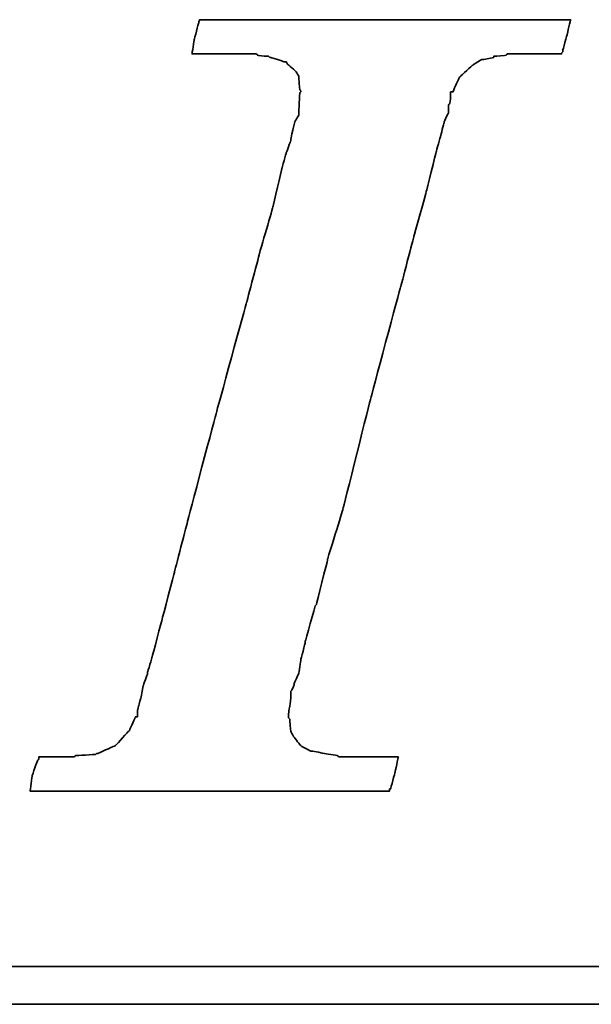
# Model space of a CAD drawing. Extents: x 26 to 247, y 51 to 173.
# Tile 33 of 50: x 174.65 to 176.75, y 119.98 to 123.61. Entities that reach past the tile are written whole.
import ezdxf

# ---------------------------------------------------------------- set-up
doc = ezdxf.new("R2010")
doc.units = 0
doc.header["$MEASUREMENT"] = 0
doc.layers.add('DIM', color=4, linetype='CONTINUOUS')
doc.layers.add('layer 1', color=7, linetype='CONTINUOUS')

# ---------------------------------------------------------------- blocks, each defined once
blk = doc.blocks.new('TBI MOTION logo(完整正式版)')
at = {"layer": 'layer 1', "color": 22, "lineweight": 35}
for points, knots in [([(-40.59125, -7.94375), (-40.59125, -7.94375), (-40.97375, -7.94375), (-40.97375, -7.94375), (-40.97375, -7.94375), (-40.97375, -7.94375), (-41.38125, -7.94375), (-41.38125, -7.94375), (-41.38125, -7.94375), (-41.38125, -7.94375), (-41.54875, -7.94375), (-41.54875, -7.94375), (-41.54875, -7.94375), (-41.54875, -7.94375), (-41.59875, -7.94375), (-41.59875, -7.94375), (-41.59875, -7.94375), (-41.59875, -7.94375), (-41.88375, -7.94375), (-41.88375, -7.94375), (-41.88375, -7.94375), (-41.88375, -7.94375), (-41.90875, -7.91875), (-41.90875, -7.91875), (-41.90875, -7.91875), (-41.90875, -7.91875), (-42.19875, -7.87125), (-42.19875, -7.87125), (-42.19875, -7.87125), (-42.19875, -7.87125), (-42.43875, -7.82375), (-42.43875, -7.82375), (-42.43875, -7.82375), (-42.43875, -7.82375), (-42.45875, -7.82375), (-42.45875, -7.82375), (-42.45875, -7.82375), (-42.45875, -7.82375), (-42.48625, -7.82375), (-42.48625, -7.82375), (-42.48625, -7.82375), (-42.48625, -7.82375), (-42.67625, -7.72375), (-42.67625, -7.72375), (-42.67625, -7.72375), (-42.67625, -7.72375), (-42.70125, -7.70375), (-42.70125, -7.70375), (-42.70125, -7.70375), (-42.70125, -7.70375), (-42.72375, -7.67875), (-42.72375, -7.67875), (-42.72375, -7.67875), (-42.72375, -7.67875), (-42.86875, -7.48875), (-42.86875, -7.48875), (-42.86875, -7.48875), (-42.86875, -7.48875), (-42.89375, -7.43875), (-42.89375, -7.43875), (-42.89375, -7.43875), (-42.89375, -7.43875), (-42.91875, -7.38875), (-42.91875, -7.38875), (-42.91875, -7.38875), (-42.91875, -7.38875), (-42.93875, -7.12875), (-42.93875, -7.12875), (-42.93875, -7.12875), (-42.93875, -7.12875), (-42.96375, -7.10375), (-42.96375, -7.10375), (-42.96375, -7.10375), (-42.96375, -7.10375), (-42.96375, -7.05375), (-42.96375, -7.05375), (-42.96375, -7.05375), (-42.96375, -7.05375), (-42.96375, -7.00875), (-42.96375, -7.00875), (-42.96375, -7.00875), (-42.96375, -7.00875), (-42.91875, -6.69625), (-42.91875, -6.69625), (-42.91875, -6.69625), (-42.91875, -6.69625), (-42.91875, -6.62375), (-42.91875, -6.62375), (-42.91875, -6.62375), (-42.91875, -6.62375), (-42.91875, -6.59625), (-42.91875, -6.59625), (-42.91875, -6.59625), (-42.91875, -6.59625), (-42.91875, -6.57375), (-42.91875, -6.57375), (-42.91875, -6.57375), (-42.91875, -6.57375), (-42.91875, -6.52875), (-42.91875, -6.52875), (-42.91875, -6.52875), (-42.91875, -6.52875), (-42.89375, -6.50375), (-42.89375, -6.50375), (-42.89375, -6.50375), (-42.89375, -6.50375), (-42.84375, -6.38375), (-42.84375, -6.38375), (-42.84375, -6.38375), (-42.84375, -6.38375), (-42.84375, -6.35875), (-42.84375, -6.35875), (-42.84375, -6.35875), (-42.84375, -6.35875), (-42.74625, -6.14375), (-42.74625, -6.14375), (-42.74625, -6.14375), (-42.74625, -6.14375), (-42.70125, -5.85375), (-42.70125, -5.85375), (-42.70125, -5.85375), (-42.70125, -5.85375), (-42.60375, -5.47125), (-42.60375, -5.47125), (-42.60375, -5.47125), (-42.60375, -5.47125), (-42.60375, -5.44875), (-42.60375, -5.44875), (-42.60375, -5.44875), (-42.60375, -5.44875), (-42.38875, -4.67875), (-42.38875, -4.67875), (-42.38875, -4.67875), (-42.38875, -4.67875), (-42.36375, -4.65375), (-42.36375, -4.65375), (-42.36375, -4.65375), (-42.36375, -4.65375), (-42.12375, -3.69625), (-42.12375, -3.69625), (-42.12375, -3.69625), (-42.12375, -3.69625), (-42.12375, -3.67374), (-42.12375, -3.67374), (-42.12375, -3.67374), (-42.12375, -3.67374), (-41.78875, -2.59374), (-41.78875, -2.59374), (-41.78875, -2.59374), (-41.78875, -2.59374), (-41.18875, -0.19375), (-41.18875, -0.19375), (-41.18875, -0.19375), (-41.18875, -0.19375), (-40.54375, 2.20624), (-40.54375, 2.20624), (-40.54375, 2.20624), (-40.54375, 2.20624), (-40.25375, 3.30875), (-40.25375, 3.30875), (-40.25375, 3.30875), (-40.25375, 3.30875), (-39.98875, 4.27125), (-39.98875, 4.27125), (-39.98875, 4.27125), (-39.98875, 4.27125), (-39.77375, 5.13125), (-39.77375, 5.13125), (-39.77375, 5.13125), (-39.77375, 5.13125), (-39.67875, 5.47125), (-39.67875, 5.47125), (-39.67875, 5.47125), (-39.67875, 5.47125), (-39.60375, 5.75625), (-39.60375, 5.75625), (-39.60375, 5.75625), (-39.60375, 5.75625), (-39.60375, 5.78125), (-39.60375, 5.78125), (-39.60375, 5.78125), (-39.60375, 5.78125), (-39.50875, 5.97125), (-39.50875, 5.97125), (-39.50875, 5.97125), (-39.50875, 5.97125), (-39.50875, 6.13875), (-39.50875, 6.13875), (-39.50875, 6.13875), (-39.50875, 6.13875), (-39.48625, 6.16625), (-39.48625, 6.16625), (-39.48625, 6.16625), (-39.48625, 6.16625), (-39.46125, 6.28625), (-39.46125, 6.28625), (-39.46125, 6.28625), (-39.46125, 6.28625), (-39.46125, 6.42625), (-39.46125, 6.42625), (-39.46125, 6.42625), (-39.46125, 6.42625), (-39.41375, 6.42625), (-39.41375, 6.42625), (-39.41375, 6.42625), (-39.41375, 6.42625), (-39.29375, 6.69125), (-39.29375, 6.69125), (-39.29375, 6.69125), (-39.29375, 6.69125), (-39.26875, 6.74125), (-39.26875, 6.74125), (-39.26875, 6.74125), (-39.26875, 6.74125), (-39.24375, 6.76625), (-39.24375, 6.76625), (-39.24375, 6.76625), (-39.24375, 6.76625), (-38.98375, 7.00624), (-38.98375, 7.00624), (-38.98375, 7.00624), (-38.98375, 7.00624), (-38.95625, 7.02624), (-38.95625, 7.02624), (-38.95625, 7.02624), (-38.95625, 7.02624), (-38.78875, 7.12624), (-38.78875, 7.12624), (-38.78875, 7.12624), (-38.78875, 7.12624), (-38.76375, 7.12624), (-38.76375, 7.12624), (-38.76375, 7.12624), (-38.76375, 7.12624), (-38.74375, 7.12624), (-38.74375, 7.12624), (-38.74375, 7.12624), (-38.74375, 7.12624), (-38.52875, 7.17125), (-38.52875, 7.17125), (-38.52875, 7.17125), (-38.52875, 7.17125), (-38.52875, 7.19624), (-38.52875, 7.19624), (-38.52875, 7.19624), (-38.52875, 7.19624), (-38.50375, 7.19624), (-38.50375, 7.19624), (-38.50375, 7.19624), (-38.50375, 7.19624), (-38.26125, 7.21875), (-38.26125, 7.21875), (-38.26125, 7.21875), (-38.26125, 7.21875), (-38.23875, 7.24624), (-38.23875, 7.24624), (-38.23875, 7.24624), (-38.23875, 7.24624), (-38.21625, 7.24624), (-38.21625, 7.24624), (-38.21625, 7.24624), (-38.21625, 7.24624), (-38.18875, 7.24624), (-38.18875, 7.24624), (-38.18875, 7.24624), (-38.18875, 7.24624), (-37.90375, 7.24624), (-37.90375, 7.24624), (-37.90375, 7.24624), (-37.90375, 7.24624), (-37.85375, 7.24624), (-37.85375, 7.24624), (-37.85375, 7.24624), (-37.85375, 7.24624), (-37.75875, 7.24624), (-37.75875, 7.24624), (-37.75875, 7.24624), (-37.75875, 7.24624), (-37.42375, 7.24624), (-37.42375, 7.24624), (-37.42375, 7.24624), (-37.42375, 7.24624), (-37.08875, 7.24624), (-37.08875, 7.24624), (-37.08875, 7.24624), (-37.08875, 7.24624), (-37.06375, 7.24624), (-37.06375, 7.24624), (-37.06375, 7.24624), (-37.06375, 7.24624), (-37.06375, 7.26624), (-37.06375, 7.26624), (-37.06375, 7.26624), (-37.06375, 7.26624), (-37.03875, 7.29125), (-37.03875, 7.29125), (-37.03875, 7.29125), (-37.03875, 7.29125), (-37.03875, 7.31625), (-37.03875, 7.31625), (-37.03875, 7.31625), (-37.03875, 7.31625), (-36.94125, 7.67625), (-36.94125, 7.67625), (-36.94125, 7.67625), (-36.94125, 7.67625), (-36.86875, 7.98625), (-36.86875, 7.98625), (-36.86875, 7.98625), (-36.86875, 7.98625), (-36.98875, 7.98625), (-36.98875, 7.98625), (-36.98875, 7.98625), (-36.98875, 7.98625), (-37.42375, 7.98625), (-37.42375, 7.98625), (-37.42375, 7.98625), (-37.42375, 7.98625), (-37.94875, 7.98625), (-37.94875, 7.98625), (-37.94875, 7.98625), (-37.94875, 7.98625), (-38.57375, 7.98625), (-38.57375, 7.98625), (-38.57375, 7.98625), (-38.57375, 7.98625), (-39.29375, 7.98625), (-39.29375, 7.98625), (-39.29375, 7.98625), (-39.29375, 7.98625), (-40.82875, 7.98625), (-40.82875, 7.98625), (-40.82875, 7.98625), (-40.82875, 7.98625), (-42.36375, 7.98625), (-42.36375, 7.98625), (-42.36375, 7.98625), (-42.36375, 7.98625), (-43.08375, 7.98625), (-43.08375, 7.98625), (-43.08375, 7.98625), (-43.08375, 7.98625), (-43.70875, 7.98625), (-43.70875, 7.98625), (-43.70875, 7.98625), (-43.70875, 7.98625), (-44.23375, 7.98625), (-44.23375, 7.98625), (-44.23375, 7.98625), (-44.23375, 7.98625), (-44.66875, 7.98625), (-44.66875, 7.98625), (-44.66875, 7.98625), (-44.66875, 7.98625), (-44.88375, 7.98625), (-44.88375, 7.98625), (-44.88375, 7.98625), (-44.88375, 7.98625), (-44.90875, 7.94125), (-44.90875, 7.94125), (-44.90875, 7.94125), (-44.90875, 7.94125), (-44.90875, 7.91625), (-44.90875, 7.91625), (-44.90875, 7.91625), (-44.90875, 7.91625), (-45.00375, 7.55625), (-45.00375, 7.55625), (-45.00375, 7.55625), (-45.00375, 7.55625), (-45.05375, 7.24624), (-45.05375, 7.24624), (-45.05375, 7.24624), (-45.05375, 7.24624), (-44.61875, 7.24624), (-44.61875, 7.24624), (-44.61875, 7.24624), (-44.61875, 7.24624), (-44.11375, 7.24624), (-44.11375, 7.24624), (-44.11375, 7.24624), (-44.11375, 7.24624), (-43.99375, 7.24624), (-43.99375, 7.24624), (-43.99375, 7.24624), (-43.99375, 7.24624), (-43.94625, 7.24624), (-43.94625, 7.24624), (-43.94625, 7.24624), (-43.94625, 7.24624), (-43.92374, 7.24624), (-43.92374, 7.24624), (-43.92374, 7.24624), (-43.92374, 7.24624), (-43.65875, 7.24624), (-43.65875, 7.24624), (-43.65875, 7.24624), (-43.65875, 7.24624), (-43.63875, 7.21875), (-43.63875, 7.21875), (-43.63875, 7.21875), (-43.63875, 7.21875), (-43.46875, 7.19624), (-43.46875, 7.19624), (-43.46875, 7.19624), (-43.46875, 7.19624), (-43.39875, 7.19624), (-43.39875, 7.19624), (-43.39875, 7.19624), (-43.39875, 7.19624), (-43.37125, 7.17125), (-43.37125, 7.17125), (-43.37125, 7.17125), (-43.37125, 7.17125), (-43.34875, 7.17125), (-43.34875, 7.17125), (-43.34875, 7.17125), (-43.34875, 7.17125), (-43.20375, 7.12624), (-43.20375, 7.12624), (-43.20375, 7.12624), (-43.20375, 7.12624), (-43.05875, 7.07624), (-43.05875, 7.07624), (-43.05875, 7.07624), (-43.05875, 7.07624), (-43.01375, 7.07624), (-43.01375, 7.07624), (-43.01375, 7.07624), (-43.01375, 7.07624), (-42.98875, 7.02624), (-42.98875, 7.02624), (-42.98875, 7.02624), (-42.98875, 7.02624), (-42.79875, 6.86125), (-42.79875, 6.86125), (-42.79875, 6.86125), (-42.79875, 6.86125), (-42.77375, 6.81125), (-42.77375, 6.81125), (-42.77375, 6.81125), (-42.77375, 6.81125), (-42.74625, 6.76625), (-42.74625, 6.76625), (-42.74625, 6.76625), (-42.74625, 6.76625), (-42.72375, 6.47625), (-42.72375, 6.47625), (-42.72375, 6.47625), (-42.72375, 6.47625), (-42.70125, 6.45124), (-42.70125, 6.45124), (-42.70125, 6.45124), (-42.70125, 6.45124), (-42.70125, 6.42625), (-42.70125, 6.42625), (-42.70125, 6.42625), (-42.70125, 6.42625), (-42.72375, 6.40625), (-42.72375, 6.40625), (-42.72375, 6.40625), (-42.72375, 6.40625), (-42.74625, 5.97125), (-42.74625, 5.97125), (-42.74625, 5.97125), (-42.74625, 5.97125), (-42.74625, 5.94625), (-42.74625, 5.94625), (-42.74625, 5.94625), (-42.74625, 5.94625), (-42.74625, 5.92625), (-42.74625, 5.92625), (-42.74625, 5.92625), (-42.74625, 5.92625), (-42.77375, 5.87625), (-42.77375, 5.87625), (-42.77375, 5.87625), (-42.77375, 5.87625), (-42.81875, 5.80625), (-42.81875, 5.80625), (-42.81875, 5.80625), (-42.81875, 5.80625), (-42.86875, 5.63625), (-42.86875, 5.63625), (-42.86875, 5.63625), (-42.86875, 5.63625), (-42.91875, 5.39625), (-42.91875, 5.39625), (-42.91875, 5.39625), (-42.91875, 5.39625), (-42.91875, 5.37124), (-42.91875, 5.37124), (-42.91875, 5.37124), (-42.91875, 5.37124), (-43.01375, 5.10874), (-43.01375, 5.10874), (-43.01375, 5.10874), (-43.01375, 5.10874), (-43.10875, 4.77124), (-43.10875, 4.77124), (-43.10875, 4.77124), (-43.10875, 4.77124), (-43.29875, 3.95625), (-43.29875, 3.95625), (-43.29875, 3.95625), (-43.29875, 3.95625), (-43.58875, 2.95125), (-43.58875, 2.95125), (-43.58875, 2.95125), (-43.58875, 2.95125), (-43.87375, 1.87125), (-43.87375, 1.87125), (-43.87375, 1.87125), (-43.87375, 1.87125), (-44.52625, -0.50374), (-44.52625, -0.50374), (-44.52625, -0.50374), (-44.52625, -0.50374), (-45.14875, -2.85375), (-45.14875, -2.85375), (-45.14875, -2.85375), (-45.14875, -2.85375), (-45.43375, -3.95875), (-45.43375, -3.95875), (-45.43375, -3.95875), (-45.43375, -3.95875), (-45.69875, -4.96875), (-45.69875, -4.96875), (-45.69875, -4.96875), (-45.69875, -4.96875), (-45.91375, -5.78375), (-45.91375, -5.78375), (-45.91375, -5.78375), (-45.91375, -5.78375), (-46.01375, -6.11875), (-46.01375, -6.11875), (-46.01375, -6.11875), (-46.01375, -6.11875), (-46.01375, -6.14375), (-46.01375, -6.14375), (-46.01375, -6.14375), (-46.01375, -6.14375), (-46.10875, -6.40875), (-46.10875, -6.40875), (-46.10875, -6.40875), (-46.10875, -6.40875), (-46.15375, -6.64875), (-46.15375, -6.64875), (-46.15375, -6.64875), (-46.15375, -6.64875), (-46.20375, -6.83875), (-46.20375, -6.83875), (-46.20375, -6.83875), (-46.20375, -6.83875), (-46.22875, -6.93375), (-46.22875, -6.93375), (-46.22875, -6.93375), (-46.22875, -6.93375), (-46.22875, -7.07875), (-46.22875, -7.07875), (-46.22875, -7.07875), (-46.22875, -7.07875), (-46.27375, -7.07875), (-46.27375, -7.07875), (-46.27375, -7.07875), (-46.27375, -7.07875), (-46.39375, -7.34375), (-46.39375, -7.34375), (-46.39375, -7.34375), (-46.39375, -7.34375), (-46.39375, -7.36875), (-46.39375, -7.36875), (-46.39375, -7.36875), (-46.39375, -7.36875), (-46.42125, -7.38875), (-46.42125, -7.38875), (-46.42125, -7.38875), (-46.42125, -7.38875), (-46.68375, -7.67875), (-46.68375, -7.67875), (-46.68375, -7.67875), (-46.68375, -7.67875), (-46.70875, -7.70375), (-46.70875, -7.70375), (-46.70875, -7.70375), (-46.70875, -7.70375), (-46.75375, -7.72375), (-46.75375, -7.72375), (-46.75375, -7.72375), (-46.75375, -7.72375), (-47.08875, -7.87125), (-47.08875, -7.87125), (-47.08875, -7.87125), (-47.08875, -7.87125), (-47.11625, -7.87125), (-47.11625, -7.87125), (-47.11625, -7.87125), (-47.11625, -7.87125), (-47.13875, -7.89375), (-47.13875, -7.89375), (-47.13875, -7.89375), (-47.13875, -7.89375), (-47.56875, -7.91875), (-47.56875, -7.91875), (-47.56875, -7.91875), (-47.56875, -7.91875), (-47.59625, -7.94375), (-47.59625, -7.94375), (-47.59625, -7.94375), (-47.59625, -7.94375), (-47.64375, -7.94375), (-47.64375, -7.94375), (-47.64375, -7.94375), (-47.64375, -7.94375), (-47.73625, -7.94375), (-47.73625, -7.94375), (-47.73625, -7.94375), (-47.73625, -7.94375), (-48.07375, -7.94375), (-48.07375, -7.94375), (-48.07375, -7.94375), (-48.07375, -7.94375), (-48.36125, -7.94375), (-48.36125, -7.94375), (-48.36125, -7.94375), (-48.36125, -7.94375), (-48.36125, -7.96625), (-48.36125, -7.96625), (-48.36125, -7.96625), (-48.36125, -7.96625), (-48.36125, -7.99125), (-48.36125, -7.99125), (-48.36125, -7.99125), (-48.36125, -7.99125), (-48.38875, -8.01375), (-48.38875, -8.01375), (-48.38875, -8.01375), (-48.38875, -8.01375), (-48.50875, -8.34875), (-48.50875, -8.34875), (-48.50875, -8.34875), (-48.50875, -8.34875), (-48.55375, -8.68625), (-48.55375, -8.68625), (-48.55375, -8.68625), (-48.55375, -8.68625), (-48.45875, -8.68625), (-48.45875, -8.68625), (-48.45875, -8.68625), (-48.45875, -8.68625), (-48.07375, -8.68625), (-48.07375, -8.68625), (-48.07375, -8.68625), (-48.07375, -8.68625), (-47.52375, -8.68625), (-47.52375, -8.68625), (-47.52375, -8.68625), (-47.52375, -8.68625), (-46.92375, -8.68625), (-46.92375, -8.68625), (-46.92375, -8.68625), (-46.92375, -8.68625), (-46.25375, -8.68625), (-46.25375, -8.68625), (-46.25375, -8.68625), (-46.25375, -8.68625), (-46.20375, -8.68625), (-46.20375, -8.68625), (-46.20375, -8.68625), (-46.20375, -8.68625), (-44.71375, -8.68625), (-44.71375, -8.68625), (-44.71375, -8.68625), (-44.71375, -8.68625), (-43.22875, -8.68625), (-43.22875, -8.68625), (-43.22875, -8.68625), (-43.22875, -8.68625), (-42.55875, -8.68625), (-42.55875, -8.68625), (-42.55875, -8.68625), (-42.55875, -8.68625), (-42.50875, -8.68625), (-42.50875, -8.68625), (-42.50875, -8.68625), (-42.50875, -8.68625), (-41.93375, -8.68625), (-41.93375, -8.68625), (-41.93375, -8.68625), (-41.93375, -8.68625), (-41.38125, -8.68625), (-41.38125, -8.68625), (-41.38125, -8.68625), (-41.38125, -8.68625), (-40.97375, -8.68625), (-40.97375, -8.68625), (-40.97375, -8.68625), (-40.97375, -8.68625), (-40.78125, -8.68625), (-40.78125, -8.68625), (-40.78125, -8.68625), (-40.78125, -8.68625), (-40.78125, -8.63875), (-40.78125, -8.63875), (-40.78125, -8.63875), (-40.78125, -8.63875), (-40.75875, -8.63875), (-40.75875, -8.63875), (-40.75875, -8.63875), (-40.75875, -8.63875), (-40.66375, -8.27875), (-40.66375, -8.27875), (-40.66375, -8.27875), (-40.66375, -8.27875), (-40.59125, -7.94375), (-40.59125, -7.94375)], [0, 0, 0, 0, 0.00558659, 0.00558659, 0.00558659, 0.0055866, 0.01117318, 0.01117318, 0.01117318, 0.01117319, 0.01675978, 0.01675978, 0.01675978, 0.01675979, 0.02234637, 0.02234637, 0.02234637, 0.02234638, 0.02793296, 0.02793296, 0.02793296, 0.02793297, 0.03351955, 0.03351955, 0.03351955, 0.03351956, 0.03910615, 0.03910615, 0.03910615, 0.03910616, 0.04469274, 0.04469274, 0.04469274, 0.04469275, 0.05027933, 0.05027933, 0.05027933, 0.05027934, 0.05586592, 0.05586592, 0.05586592, 0.05586593, 0.06145251, 0.06145251, 0.06145251, 0.06145252, 0.06703911, 0.06703911, 0.06703911, 0.06703912, 0.0726257, 0.0726257, 0.0726257, 0.07262571, 0.07821229, 0.07821229, 0.07821229, 0.0782123, 0.08379888, 0.08379888, 0.08379888, 0.08379889, 0.08938547, 0.08938547, 0.08938547, 0.08938548, 0.09497207, 0.09497207, 0.09497207, 0.09497208, 0.10055866, 0.10055866, 0.10055866, 0.10055867, 0.10614525, 0.10614525, 0.10614525, 0.10614526, 0.11173184, 0.11173184, 0.11173184, 0.11173185, 0.11731844, 0.11731844, 0.11731844, 0.11731845, 0.12290503, 0.12290503, 0.12290503, 0.12290504, 0.12849162, 0.12849162, 0.12849162, 0.12849163, 0.13407821, 0.13407821, 0.13407821, 0.13407822, 0.1396648, 0.1396648, 0.1396648, 0.13966481, 0.1452514, 0.1452514, 0.1452514, 0.14525141, 0.15083799, 0.15083799, 0.15083799, 0.150838, 0.15642458, 0.15642458, 0.15642458, 0.15642459, 0.16201117, 0.16201117, 0.16201117, 0.16201118, 0.16759777, 0.16759777, 0.16759777, 0.16759778, 0.17318436, 0.17318436, 0.17318436, 0.17318437, 0.17877095, 0.17877095, 0.17877095, 0.17877096, 0.18435754, 0.18435754, 0.18435754, 0.18435755, 0.18994413, 0.18994413, 0.18994413, 0.18994414, 0.19553073, 0.19553073, 0.19553073, 0.19553074, 0.20111732, 0.20111732, 0.20111732, 0.20111733, 0.20670391, 0.20670391, 0.20670391, 0.20670392, 0.2122905, 0.2122905, 0.2122905, 0.21229051, 0.21787709, 0.21787709, 0.21787709, 0.2178771, 0.22346369, 0.22346369, 0.22346369, 0.2234637, 0.22905028, 0.22905028, 0.22905028, 0.22905029, 0.23463687, 0.23463687, 0.23463687, 0.23463688, 0.24022346, 0.24022346, 0.24022346, 0.24022347, 0.24581006, 0.24581006, 0.24581006, 0.24581007, 0.25139665, 0.25139665, 0.25139665, 0.25139666, 0.25698324, 0.25698324, 0.25698324, 0.25698325, 0.26256983, 0.26256983, 0.26256983, 0.26256984, 0.26815642, 0.26815642, 0.26815642, 0.26815643, 0.27374302, 0.27374302, 0.27374302, 0.27374303, 0.27932961, 0.27932961, 0.27932961, 0.27932962, 0.2849162, 0.2849162, 0.2849162, 0.28491621, 0.29050279, 0.29050279, 0.29050279, 0.2905028, 0.29608939, 0.29608939, 0.29608939, 0.2960894, 0.30167598, 0.30167598, 0.30167598, 0.30167599, 0.30726257, 0.30726257, 0.30726257, 0.30726258, 0.31284916, 0.31284916, 0.31284916, 0.31284917, 0.31843575, 0.31843575, 0.31843575, 0.31843576, 0.32402235, 0.32402235, 0.32402235, 0.32402236, 0.32960894, 0.32960894, 0.32960894, 0.32960895, 0.33519553, 0.33519553, 0.33519553, 0.33519554, 0.34078212, 0.34078212, 0.34078212, 0.34078213, 0.34636872, 0.34636872, 0.34636872, 0.34636873, 0.35195531, 0.35195531, 0.35195531, 0.35195532, 0.3575419, 0.3575419, 0.3575419, 0.35754191, 0.36312849, 0.36312849, 0.36312849, 0.3631285, 0.36871508, 0.36871508, 0.36871508, 0.36871509, 0.37430168, 0.37430168, 0.37430168, 0.37430169, 0.37988827, 0.37988827, 0.37988827, 0.37988828, 0.38547486, 0.38547486, 0.38547486, 0.38547487, 0.39106145, 0.39106145, 0.39106145, 0.39106146, 0.39664804, 0.39664804, 0.39664804, 0.39664805, 0.40223464, 0.40223464, 0.40223464, 0.40223465, 0.40782123, 0.40782123, 0.40782123, 0.40782124, 0.41340782, 0.41340782, 0.41340782, 0.41340783, 0.41899441, 0.41899441, 0.41899441, 0.41899442, 0.42458101, 0.42458101, 0.42458101, 0.42458102, 0.4301676, 0.4301676, 0.4301676, 0.43016761, 0.43575419, 0.43575419, 0.43575419, 0.4357542, 0.44134078, 0.44134078, 0.44134078, 0.44134079, 0.44692737, 0.44692737, 0.44692737, 0.44692738, 0.45251397, 0.45251397, 0.45251397, 0.45251398, 0.45810056, 0.45810056, 0.45810056, 0.45810057, 0.46368715, 0.46368715, 0.46368715, 0.46368716, 0.46927374, 0.46927374, 0.46927374, 0.46927375, 0.47486034, 0.47486034, 0.47486034, 0.47486035, 0.48044693, 0.48044693, 0.48044693, 0.48044694, 0.48603352, 0.48603352, 0.48603352, 0.48603353, 0.49162011, 0.49162011, 0.49162011, 0.49162012, 0.4972067, 0.4972067, 0.4972067, 0.49720671, 0.5027933, 0.5027933, 0.5027933, 0.50279331, 0.50837989, 0.50837989, 0.50837989, 0.5083799, 0.51396648, 0.51396648, 0.51396648, 0.51396649, 0.51955307, 0.51955307, 0.51955307, 0.51955308, 0.52513966, 0.52513966, 0.52513966, 0.52513967, 0.53072626, 0.53072626, 0.53072626, 0.53072627, 0.53631285, 0.53631285, 0.53631285, 0.53631286, 0.54189944, 0.54189944, 0.54189944, 0.54189945, 0.54748603, 0.54748603, 0.54748603, 0.54748604, 0.55307263, 0.55307263, 0.55307263, 0.55307264, 0.55865922, 0.55865922, 0.55865922, 0.55865923, 0.56424581, 0.56424581, 0.56424581, 0.56424582, 0.5698324, 0.5698324, 0.5698324, 0.56983241, 0.57541899, 0.57541899, 0.57541899, 0.575419, 0.58100559, 0.58100559, 0.58100559, 0.5810056, 0.58659218, 0.58659218, 0.58659218, 0.58659219, 0.59217877, 0.59217877, 0.59217877, 0.59217878, 0.59776536, 0.59776536, 0.59776536, 0.59776537, 0.60335196, 0.60335196, 0.60335196, 0.60335197, 0.60893855, 0.60893855, 0.60893855, 0.60893856, 0.61452514, 0.61452514, 0.61452514, 0.61452515, 0.62011173, 0.62011173, 0.62011173, 0.62011174, 0.62569832, 0.62569832, 0.62569832, 0.62569833, 0.63128492, 0.63128492, 0.63128492, 0.63128493, 0.63687151, 0.63687151, 0.63687151, 0.63687152, 0.6424581, 0.6424581, 0.6424581, 0.64245811, 0.64804469, 0.64804469, 0.64804469, 0.6480447, 0.65363128, 0.65363128, 0.65363128, 0.65363129, 0.65921788, 0.65921788, 0.65921788, 0.65921789, 0.66480447, 0.66480447, 0.66480447, 0.66480448, 0.67039106, 0.67039106, 0.67039106, 0.67039107, 0.67597765, 0.67597765, 0.67597765, 0.67597766, 0.68156425, 0.68156425, 0.68156425, 0.68156426, 0.68715084, 0.68715084, 0.68715084, 0.68715085, 0.69273743, 0.69273743, 0.69273743, 0.69273744, 0.69832402, 0.69832402, 0.69832402, 0.69832403, 0.70391061, 0.70391061, 0.70391061, 0.70391062, 0.70949721, 0.70949721, 0.70949721, 0.70949722, 0.7150838, 0.7150838, 0.7150838, 0.71508381, 0.72067039, 0.72067039, 0.72067039, 0.7206704, 0.72625698, 0.72625698, 0.72625698, 0.72625699, 0.73184358, 0.73184358, 0.73184358, 0.73184359, 0.73743017, 0.73743017, 0.73743017, 0.73743018, 0.74301676, 0.74301676, 0.74301676, 0.74301677, 0.74860335, 0.74860335, 0.74860335, 0.74860336, 0.75418994, 0.75418994, 0.75418994, 0.75418995, 0.75977654, 0.75977654, 0.75977654, 0.75977655, 0.76536313, 0.76536313, 0.76536313, 0.76536314, 0.77094972, 0.77094972, 0.77094972, 0.77094973, 0.77653631, 0.77653631, 0.77653631, 0.77653632, 0.78212291, 0.78212291, 0.78212291, 0.78212292, 0.7877095, 0.7877095, 0.7877095, 0.78770951, 0.79329609, 0.79329609, 0.79329609, 0.7932961, 0.79888268, 0.79888268, 0.79888268, 0.79888269, 0.80446927, 0.80446927, 0.80446927, 0.80446928, 0.81005587, 0.81005587, 0.81005587, 0.81005588, 0.81564246, 0.81564246, 0.81564246, 0.81564247, 0.82122905, 0.82122905, 0.82122905, 0.82122906, 0.82681564, 0.82681564, 0.82681564, 0.82681565, 0.83240223, 0.83240223, 0.83240223, 0.83240224, 0.83798883, 0.83798883, 0.83798883, 0.83798884, 0.84357542, 0.84357542, 0.84357542, 0.84357543, 0.84916201, 0.84916201, 0.84916201, 0.84916202, 0.8547486, 0.8547486, 0.8547486, 0.85474861, 0.8603352, 0.8603352, 0.8603352, 0.86033521, 0.86592179, 0.86592179, 0.86592179, 0.8659218, 0.87150838, 0.87150838, 0.87150838, 0.87150839, 0.87709497, 0.87709497, 0.87709497, 0.87709498, 0.88268156, 0.88268156, 0.88268156, 0.88268157, 0.88826816, 0.88826816, 0.88826816, 0.88826817, 0.89385475, 0.89385475, 0.89385475, 0.89385476, 0.89944134, 0.89944134, 0.89944134, 0.89944135, 0.90502793, 0.90502793, 0.90502793, 0.90502794, 0.91061453, 0.91061453, 0.91061453, 0.91061454, 0.91620112, 0.91620112, 0.91620112, 0.91620113, 0.92178771, 0.92178771, 0.92178771, 0.92178772, 0.9273743, 0.9273743, 0.9273743, 0.92737431, 0.93296089, 0.93296089, 0.93296089, 0.9329609, 0.93854749, 0.93854749, 0.93854749, 0.9385475, 0.94413408, 0.94413408, 0.94413408, 0.94413409, 0.94972067, 0.94972067, 0.94972067, 0.94972068, 0.95530726, 0.95530726, 0.95530726, 0.95530727, 0.96089385, 0.96089385, 0.96089385, 0.96089386, 0.96648045, 0.96648045, 0.96648045, 0.96648046, 0.97206704, 0.97206704, 0.97206704, 0.97206705, 0.97765363, 0.97765363, 0.97765363, 0.97765364, 0.98324022, 0.98324022, 0.98324022, 0.98324023, 0.98882682, 0.98882682, 0.98882682, 0.98882683, 0.99441341, 0.99441341, 0.99441341, 0.99441342, 1, 1, 1, 1]), ([(75.90875, -9.47875), (75.90875, -9.47875), (75.90875, -12.28625), (75.90875, -12.28625), (75.90875, -12.28625), (75.90875, -12.28625), (75.90875, -12.47875), (75.90875, -12.47875), (75.90875, -12.47875), (75.90875, -12.47875), (75.71625, -12.47875), (75.71625, -12.47875), (75.71625, -12.47875), (75.71625, -12.47875), (-88.32875, -12.47875), (-88.32875, -12.47875), (-88.32875, -12.47875), (-88.32875, -12.47875), (-88.32875, -13.29375), (-88.32875, -13.29375), (-88.32875, -13.29375), (-88.32875, -13.29375), (82.89125, -13.29375), (82.89125, -13.29375), (82.89125, -13.29375), (82.89125, -13.29375), (75.90875, -9.47875), (75.90875, -9.47875)], [0, 0, 0, 0, 0.14285714, 0.14285714, 0.14285714, 0.14285715, 0.28571429, 0.28571429, 0.28571429, 0.2857143, 0.42857143, 0.42857143, 0.42857143, 0.42857144, 0.57142857, 0.57142857, 0.57142857, 0.57142858, 0.71428571, 0.71428571, 0.71428571, 0.71428572, 0.85714286, 0.85714286, 0.85714286, 0.85714287, 1, 1, 1, 1])]:
    blk.add_open_spline(points, degree=3, knots=knots, dxfattribs=at)

msp = doc.modelspace()

# ---------------------------------------------------------------- block references
at = {"layer": 'DIM', "color": 0, "xscale": 0.1702727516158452, "yscale": 0.1702727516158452, "zscale": 0.1702727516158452}
msp.add_blockref('TBI MOTION logo(完整正式版)', (182.95452, 122.24518), dxfattribs=at)

doc.saveas('drawing.dxf')
